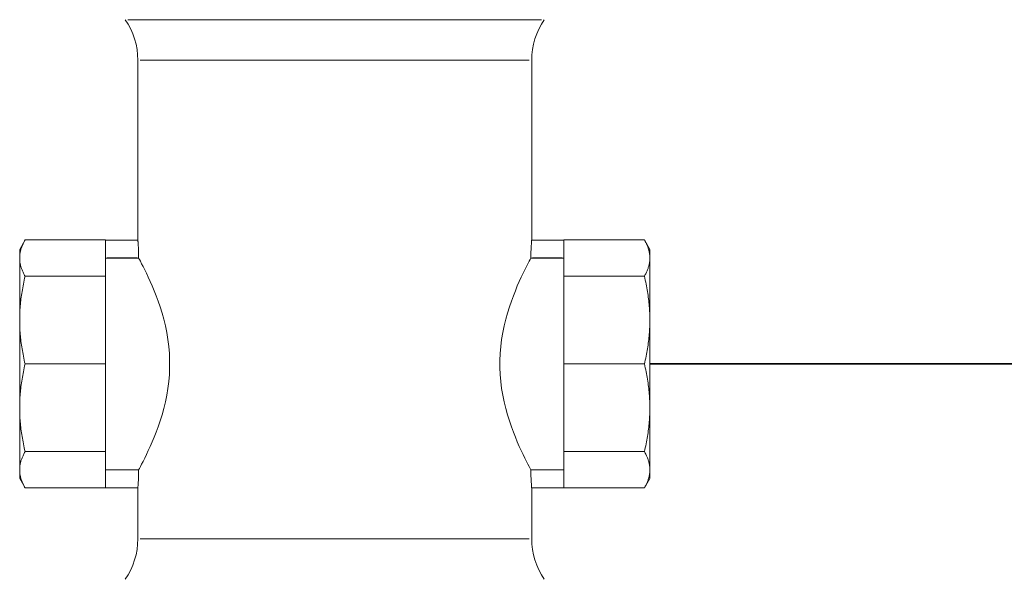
# Model space of a CAD drawing. Header units: millimetres. Extents: x -727 to 69715, y -15705 to 98123.
# Tile 157 of 256: x 38457 to 38594, y -9477 to -9399. Entities that reach past the tile are written whole.
import ezdxf

# ---------------------------------------------------------------- set-up
doc = ezdxf.new("R2010")
doc.units = ezdxf.units.MM
doc.layers.add('UT_SCHÉMA_PŘÍVOD', color=10, linetype='Continuous', lineweight=35)
doc.layers.add('UT_ZARIZENI - ARMATURY', color=6, linetype='Continuous', lineweight=5)

msp = doc.modelspace()

# ---------------------------------------------------------------- linework, layer by layer
at = {"layer": 'UT_SCHÉMA_PŘÍVOD'}
msp.add_line((38544.91, -9446.69), (38878.82, -9446.69), dxfattribs=at)
at = {"layer": 'UT_ZARIZENI - ARMATURY'}
for p, q in [((38472.02, -9398.62), (38529.8, -9398.62)), ((38473.41, -9404.27), (38473.41, -9429.39)), ((38473.75, -9404.27), (38528.07, -9404.27)), ((38528.41, -9404.27), (38528.41, -9429.39)), ((38456.91, -9430.69), (38457.67, -9429.37)), ((38457.49, -9429.71), (38457.43, -9429.82)), ((38457.54, -9429.6), (38457.49, -9429.71)), ((38457.6, -9429.49), (38457.54, -9429.6)), ((38457.67, -9429.37), (38457.6, -9429.49)), ((38457.67, -9429.37), (38468.91, -9429.37)), ((38468.91, -9429.39), (38468.91, -9429.37)), ((38468.91, -9429.39), (38468.91, -9430.09)), ((38468.91, -9429.39), (38473.41, -9429.39)), ((38473.41, -9429.39), (38473.41, -9429.4)), ((38473.41, -9429.4), (38473.41, -9429.41)), ((38473.41, -9429.41), (38473.41, -9429.44)), ((38473.41, -9429.44), (38473.42, -9429.48)), ((38473.42, -9429.48), (38473.42, -9429.52)), ((38473.42, -9429.52), (38473.42, -9429.58)), ((38473.42, -9429.58), (38473.43, -9429.65)), ((38473.43, -9429.65), (38473.44, -9429.73)), ((38473.44, -9429.73), (38473.44, -9429.82)), ((38528.37, -9429.82), (38528.38, -9429.73)), ((38528.38, -9429.73), (38528.39, -9429.65)), ((38528.39, -9429.58), (38528.4, -9429.52)), ((38528.39, -9429.65), (38528.39, -9429.58)), ((38528.4, -9429.44), (38528.41, -9429.41)), ((38528.4, -9429.48), (38528.4, -9429.44)), ((38528.4, -9429.52), (38528.4, -9429.48)), ((38528.41, -9429.39), (38532.91, -9429.39)), ((38528.41, -9429.4), (38528.41, -9429.39)), ((38528.41, -9429.41), (38528.41, -9429.4)), ((38544.15, -9429.37), (38532.91, -9429.37)), ((38532.91, -9429.39), (38532.91, -9429.37)), ((38532.91, -9430.09), (38532.91, -9429.39)), ((38544.91, -9430.69), (38544.15, -9429.37)), ((38544.15, -9429.37), (38544.21, -9429.49)), ((38544.21, -9429.49), (38544.27, -9429.6)), ((38544.27, -9429.6), (38544.33, -9429.71)), ((38544.33, -9429.71), (38544.39, -9429.82)), ((38456.91, -9430.69), (38456.91, -9431.91)), ((38456.99, -9431.09), (38456.97, -9431.2)), ((38457.01, -9430.99), (38456.99, -9431.09)), ((38457.04, -9430.89), (38457.01, -9430.99)), ((38457.06, -9430.78), (38457.04, -9430.89)), ((38457.09, -9430.68), (38457.06, -9430.78)), ((38457.13, -9430.57), (38457.09, -9430.68)), ((38457.16, -9430.47), (38457.13, -9430.57)), ((38457.2, -9430.36), (38457.16, -9430.47)), ((38457.24, -9430.26), (38457.2, -9430.36)), ((38457.28, -9430.15), (38457.24, -9430.26)), ((38457.33, -9430.04), (38457.28, -9430.15)), ((38457.38, -9429.93), (38457.33, -9430.04)), ((38457.43, -9429.82), (38457.38, -9429.93)), ((38468.91, -9434.45), (38468.91, -9430.09)), ((38473.44, -9429.82), (38473.45, -9429.91)), ((38473.45, -9429.91), (38473.46, -9430.02)), ((38473.46, -9430.02), (38473.46, -9430.12)), ((38473.46, -9430.12), (38473.47, -9430.24)), ((38473.47, -9430.24), (38473.48, -9430.36)), ((38473.48, -9430.36), (38473.49, -9430.5)), ((38473.49, -9430.5), (38473.49, -9430.64)), ((38473.49, -9430.64), (38473.5, -9430.78)), ((38473.5, -9430.78), (38473.51, -9430.93)), ((38473.51, -9430.93), (38473.51, -9431.09)), ((38473.51, -9431.09), (38473.51, -9431.25)), ((38528.3, -9431.25), (38528.31, -9431.09)), ((38528.31, -9430.93), (38528.32, -9430.78)), ((38528.31, -9431.09), (38528.31, -9430.93)), ((38528.32, -9430.64), (38528.33, -9430.5)), ((38528.32, -9430.78), (38528.32, -9430.64)), ((38528.33, -9430.5), (38528.34, -9430.36)), ((38528.34, -9430.24), (38528.35, -9430.12)), ((38528.34, -9430.36), (38528.34, -9430.24)), ((38528.35, -9430.12), (38528.36, -9430.02)), ((38528.36, -9430.02), (38528.37, -9429.91)), ((38528.37, -9429.91), (38528.37, -9429.82)), ((38532.91, -9434.45), (38532.91, -9430.09)), ((38544.39, -9429.82), (38544.44, -9429.93)), ((38544.44, -9429.93), (38544.49, -9430.04)), ((38544.49, -9430.04), (38544.53, -9430.15)), ((38544.53, -9430.15), (38544.58, -9430.26)), ((38544.58, -9430.26), (38544.62, -9430.36)), ((38544.62, -9430.36), (38544.66, -9430.47)), ((38544.66, -9430.47), (38544.69, -9430.57)), ((38544.69, -9430.57), (38544.72, -9430.68)), ((38544.72, -9430.68), (38544.75, -9430.78)), ((38544.75, -9430.78), (38544.78, -9430.89)), ((38544.78, -9430.89), (38544.8, -9430.99)), ((38544.8, -9430.99), (38544.83, -9431.09)), ((38544.83, -9431.09), (38544.85, -9431.2)), ((38544.91, -9431.91), (38544.91, -9430.69)), ((38456.92, -9431.6), (38456.91, -9431.71)), ((38456.91, -9431.71), (38456.91, -9431.81)), ((38456.91, -9431.81), (38456.91, -9431.91)), ((38456.91, -9431.91), (38456.91, -9440.57)), ((38456.91, -9431.91), (38456.91, -9432.01)), ((38456.91, -9432.01), (38456.91, -9432.11)), ((38456.91, -9432.11), (38456.92, -9432.21)), ((38456.93, -9431.5), (38456.92, -9431.6)), ((38456.92, -9432.21), (38456.93, -9432.32)), ((38456.94, -9431.4), (38456.93, -9431.5)), ((38456.93, -9432.32), (38456.94, -9432.42)), ((38456.95, -9431.3), (38456.94, -9431.4)), ((38456.94, -9432.42), (38456.95, -9432.52)), ((38456.97, -9431.2), (38456.95, -9431.3)), ((38456.95, -9432.52), (38456.97, -9432.62)), ((38473.52, -9431.9), (38468.91, -9431.9)), ((38473.29, -9431.89), (38469.14, -9431.89)), ((38473.51, -9431.25), (38473.52, -9431.41)), ((38473.52, -9431.41), (38473.52, -9431.57)), ((38473.52, -9431.57), (38473.52, -9431.73)), ((38473.52, -9431.73), (38473.52, -9431.89)), ((38473.52, -9431.89), (38473.52, -9431.9)), ((38473.52, -9431.9), (38473.63, -9432.1)), ((38473.63, -9432.1), (38473.77, -9432.36)), ((38473.77, -9432.36), (38473.94, -9432.69)), ((38527.88, -9432.69), (38528.05, -9432.36)), ((38528.05, -9432.36), (38528.19, -9432.1)), ((38528.19, -9432.1), (38528.29, -9431.9)), ((38528.29, -9431.73), (38528.3, -9431.57)), ((38528.29, -9431.89), (38528.29, -9431.73)), ((38528.29, -9431.9), (38528.29, -9431.89)), ((38532.91, -9431.9), (38528.29, -9431.9)), ((38528.3, -9431.41), (38528.3, -9431.25)), ((38528.3, -9431.57), (38528.3, -9431.41)), ((38532.68, -9431.89), (38528.52, -9431.89)), ((38544.85, -9431.2), (38544.86, -9431.3)), ((38544.86, -9432.52), (38544.85, -9432.62)), ((38544.86, -9431.3), (38544.88, -9431.4)), ((38544.88, -9432.42), (38544.86, -9432.52)), ((38544.88, -9431.4), (38544.89, -9431.5)), ((38544.89, -9432.32), (38544.88, -9432.42)), ((38544.89, -9431.5), (38544.9, -9431.6)), ((38544.9, -9432.21), (38544.89, -9432.32)), ((38544.9, -9431.6), (38544.9, -9431.71)), ((38544.9, -9431.71), (38544.91, -9431.81)), ((38544.91, -9432.01), (38544.9, -9432.11)), ((38544.9, -9432.11), (38544.9, -9432.21)), ((38544.91, -9431.81), (38544.91, -9431.91)), ((38544.91, -9440.57), (38544.91, -9431.91)), ((38544.91, -9431.91), (38544.91, -9432.01)), ((38456.97, -9432.62), (38456.99, -9432.72)), ((38456.99, -9432.72), (38457.01, -9432.83)), ((38457.01, -9432.83), (38457.04, -9432.93)), ((38457.04, -9432.93), (38457.06, -9433.04)), ((38457.06, -9433.04), (38457.09, -9433.14)), ((38457.09, -9433.14), (38457.13, -9433.24)), ((38457.13, -9433.24), (38457.16, -9433.35)), ((38457.16, -9433.35), (38457.2, -9433.46)), ((38457.2, -9433.46), (38457.24, -9433.56)), ((38457.24, -9433.56), (38457.28, -9433.67)), ((38457.28, -9433.67), (38457.33, -9433.78)), ((38457.33, -9433.78), (38457.38, -9433.89)), ((38457.38, -9433.89), (38457.43, -9434)), ((38473.94, -9432.69), (38474.14, -9433.08)), ((38474.14, -9433.08), (38474.37, -9433.53)), ((38474.37, -9433.53), (38474.61, -9434.03)), ((38527.2, -9434.03), (38527.45, -9433.53)), ((38527.45, -9433.53), (38527.67, -9433.08)), ((38527.67, -9433.08), (38527.88, -9432.69)), ((38544.44, -9433.89), (38544.39, -9434)), ((38544.49, -9433.78), (38544.44, -9433.89)), ((38544.53, -9433.67), (38544.49, -9433.78)), ((38544.58, -9433.56), (38544.53, -9433.67)), ((38544.62, -9433.46), (38544.58, -9433.56)), ((38544.66, -9433.35), (38544.62, -9433.46)), ((38544.69, -9433.24), (38544.66, -9433.35)), ((38544.72, -9433.14), (38544.69, -9433.24)), ((38544.75, -9433.04), (38544.72, -9433.14)), ((38544.78, -9432.93), (38544.75, -9433.04)), ((38544.8, -9432.83), (38544.78, -9432.93)), ((38544.83, -9432.72), (38544.8, -9432.83)), ((38544.85, -9432.62), (38544.83, -9432.72)), ((38457.43, -9434), (38457.49, -9434.11)), ((38457.49, -9435.26), (38457.43, -9435.53)), ((38457.49, -9434.11), (38457.54, -9434.22)), ((38457.54, -9434.99), (38457.49, -9435.26)), ((38457.54, -9434.22), (38457.6, -9434.33)), ((38457.6, -9434.72), (38457.54, -9434.99)), ((38457.6, -9434.33), (38457.67, -9434.45)), ((38457.67, -9434.45), (38457.6, -9434.72)), ((38457.67, -9434.45), (38468.91, -9434.45)), ((38468.91, -9446.69), (38468.91, -9434.45)), ((38474.61, -9434.03), (38474.87, -9434.58)), ((38474.87, -9434.58), (38475.14, -9435.17)), ((38475.14, -9435.17), (38475.41, -9435.8)), ((38526.4, -9435.8), (38526.68, -9435.17)), ((38526.68, -9435.17), (38526.94, -9434.58)), ((38526.94, -9434.58), (38527.2, -9434.03)), ((38544.15, -9434.45), (38532.91, -9434.45)), ((38532.91, -9446.69), (38532.91, -9434.45)), ((38544.21, -9434.33), (38544.15, -9434.45)), ((38544.21, -9434.72), (38544.15, -9434.45)), ((38544.27, -9434.22), (38544.21, -9434.33)), ((38544.27, -9434.99), (38544.21, -9434.72)), ((38544.33, -9434.11), (38544.27, -9434.22)), ((38544.33, -9435.26), (38544.27, -9434.99)), ((38544.39, -9434), (38544.33, -9434.11)), ((38544.39, -9435.53), (38544.33, -9435.26)), ((38457.24, -9436.58), (38457.2, -9436.84)), ((38457.28, -9436.32), (38457.24, -9436.58)), ((38457.33, -9436.06), (38457.28, -9436.32)), ((38457.38, -9435.79), (38457.33, -9436.06)), ((38457.43, -9435.53), (38457.38, -9435.79)), ((38475.41, -9435.8), (38475.69, -9436.46)), ((38475.69, -9436.46), (38475.97, -9437.17)), ((38525.85, -9437.17), (38526.13, -9436.46)), ((38526.13, -9436.46), (38526.4, -9435.8)), ((38544.44, -9435.79), (38544.39, -9435.53)), ((38544.49, -9436.06), (38544.44, -9435.79)), ((38544.53, -9436.32), (38544.49, -9436.06)), ((38544.58, -9436.58), (38544.53, -9436.32)), ((38544.62, -9436.84), (38544.58, -9436.58)), ((38457.06, -9437.85), (38457.04, -9438.1)), ((38457.09, -9437.6), (38457.06, -9437.85)), ((38457.13, -9437.35), (38457.09, -9437.6)), ((38457.16, -9437.09), (38457.13, -9437.35)), ((38457.2, -9436.84), (38457.16, -9437.09)), ((38475.97, -9437.17), (38476.25, -9437.93)), ((38476.25, -9437.93), (38476.52, -9438.73)), ((38525.29, -9438.73), (38525.57, -9437.93)), ((38525.57, -9437.93), (38525.85, -9437.17)), ((38544.66, -9437.09), (38544.62, -9436.84)), ((38544.69, -9437.35), (38544.66, -9437.09)), ((38544.72, -9437.6), (38544.69, -9437.35)), ((38544.75, -9437.85), (38544.72, -9437.6)), ((38544.78, -9438.1), (38544.75, -9437.85)), ((38456.94, -9439.34), (38456.93, -9439.59)), ((38456.95, -9439.09), (38456.94, -9439.34)), ((38456.97, -9438.85), (38456.95, -9439.09)), ((38456.99, -9438.6), (38456.97, -9438.85)), ((38457.01, -9438.35), (38456.99, -9438.6)), ((38457.04, -9438.1), (38457.01, -9438.35)), ((38476.52, -9438.73), (38476.79, -9439.58)), ((38525.03, -9439.58), (38525.29, -9438.73)), ((38544.8, -9438.35), (38544.78, -9438.1)), ((38544.83, -9438.6), (38544.8, -9438.35)), ((38544.85, -9438.85), (38544.83, -9438.6)), ((38544.86, -9439.09), (38544.85, -9438.85)), ((38544.88, -9439.34), (38544.86, -9439.09)), ((38544.89, -9439.59), (38544.88, -9439.34)), ((38456.92, -9439.83), (38456.91, -9440.08)), ((38456.91, -9440.08), (38456.91, -9440.32)), ((38456.91, -9440.32), (38456.91, -9440.57)), ((38456.91, -9440.57), (38456.91, -9452.81)), ((38456.91, -9440.57), (38456.91, -9440.81)), ((38456.93, -9439.59), (38456.92, -9439.83)), ((38476.79, -9439.58), (38477.03, -9440.46)), ((38477.03, -9440.46), (38477.26, -9441.38)), ((38524.56, -9441.38), (38524.78, -9440.46)), ((38524.78, -9440.46), (38525.03, -9439.58)), ((38544.9, -9439.83), (38544.89, -9439.59)), ((38544.9, -9440.08), (38544.9, -9439.83)), ((38544.91, -9440.32), (38544.9, -9440.08)), ((38544.91, -9440.57), (38544.91, -9440.32)), ((38544.91, -9452.81), (38544.91, -9440.57)), ((38544.91, -9440.57), (38544.91, -9440.81)), ((38456.91, -9440.81), (38456.91, -9441.06)), ((38456.91, -9441.06), (38456.92, -9441.3)), ((38456.92, -9441.3), (38456.93, -9441.55)), ((38456.93, -9441.55), (38456.94, -9441.8)), ((38456.94, -9441.8), (38456.95, -9442.04)), ((38456.95, -9442.04), (38456.97, -9442.29)), ((38477.26, -9441.38), (38477.45, -9442.32)), ((38524.37, -9442.32), (38524.56, -9441.38)), ((38544.86, -9442.04), (38544.85, -9442.29)), ((38544.88, -9441.8), (38544.86, -9442.04)), ((38544.89, -9441.55), (38544.88, -9441.8)), ((38544.9, -9441.3), (38544.89, -9441.55)), ((38544.91, -9440.81), (38544.9, -9441.06)), ((38544.9, -9441.06), (38544.9, -9441.3)), ((38456.97, -9442.29), (38456.99, -9442.54)), ((38456.99, -9442.54), (38457.01, -9442.79)), ((38457.01, -9442.79), (38457.04, -9443.04)), ((38457.04, -9443.04), (38457.06, -9443.29)), ((38457.06, -9443.29), (38457.09, -9443.54)), ((38477.45, -9442.32), (38477.61, -9443.28)), ((38477.61, -9443.28), (38477.73, -9444.26)), ((38524.09, -9444.26), (38524.21, -9443.28)), ((38524.21, -9443.28), (38524.37, -9442.32)), ((38544.75, -9443.29), (38544.72, -9443.54)), ((38544.78, -9443.04), (38544.75, -9443.29)), ((38544.8, -9442.79), (38544.78, -9443.04)), ((38544.83, -9442.54), (38544.8, -9442.79)), ((38544.85, -9442.29), (38544.83, -9442.54)), ((38457.09, -9443.54), (38457.13, -9443.79)), ((38457.13, -9443.79), (38457.16, -9444.05)), ((38457.16, -9444.05), (38457.2, -9444.3)), ((38457.2, -9444.3), (38457.24, -9444.56)), ((38457.24, -9444.56), (38457.28, -9444.82)), ((38457.28, -9444.82), (38457.33, -9445.08)), ((38477.73, -9444.26), (38477.81, -9445.23)), ((38524, -9445.23), (38524.09, -9444.26)), ((38544.53, -9444.82), (38544.49, -9445.08)), ((38544.58, -9444.56), (38544.53, -9444.82)), ((38544.62, -9444.3), (38544.58, -9444.56)), ((38544.66, -9444.05), (38544.62, -9444.3)), ((38544.69, -9443.79), (38544.66, -9444.05)), ((38544.72, -9443.54), (38544.69, -9443.79)), ((38457.33, -9445.08), (38457.38, -9445.34)), ((38457.38, -9445.34), (38457.43, -9445.61)), ((38457.43, -9445.61), (38457.49, -9445.87)), ((38457.49, -9445.87), (38457.54, -9446.14)), ((38457.54, -9446.14), (38457.6, -9446.42)), ((38477.81, -9445.23), (38477.85, -9446.21)), ((38477.85, -9446.21), (38477.85, -9447.17)), ((38523.96, -9446.21), (38524, -9445.23)), ((38523.96, -9447.17), (38523.96, -9446.21)), ((38544.27, -9446.14), (38544.21, -9446.42)), ((38544.33, -9445.87), (38544.27, -9446.14)), ((38544.39, -9445.61), (38544.33, -9445.87)), ((38544.44, -9445.34), (38544.39, -9445.61)), ((38544.49, -9445.08), (38544.44, -9445.34)), ((38457.43, -9447.78), (38457.49, -9447.51)), ((38457.49, -9447.51), (38457.54, -9447.24)), ((38457.54, -9447.24), (38457.6, -9446.97)), ((38457.6, -9446.42), (38457.67, -9446.69)), ((38457.6, -9446.97), (38457.67, -9446.69)), ((38457.67, -9446.69), (38468.91, -9446.69)), ((38468.91, -9458.94), (38468.91, -9446.69)), ((38477.85, -9447.17), (38477.81, -9448.15)), ((38524, -9448.15), (38523.96, -9447.17)), ((38544.15, -9446.69), (38532.91, -9446.69)), ((38532.91, -9458.94), (38532.91, -9446.69)), ((38544.21, -9446.42), (38544.15, -9446.69)), ((38544.15, -9446.69), (38544.21, -9446.97)), ((38544.21, -9446.97), (38544.27, -9447.24)), ((38544.27, -9447.24), (38544.33, -9447.51)), ((38544.33, -9447.51), (38544.39, -9447.78)), ((38457.2, -9449.08), (38457.24, -9448.82)), ((38457.24, -9448.82), (38457.28, -9448.56)), ((38457.28, -9448.56), (38457.33, -9448.3)), ((38457.33, -9448.3), (38457.38, -9448.04)), ((38457.38, -9448.04), (38457.43, -9447.78)), ((38477.81, -9448.15), (38477.73, -9449.13)), ((38524.09, -9449.13), (38524, -9448.15)), ((38544.39, -9447.78), (38544.44, -9448.04)), ((38544.44, -9448.04), (38544.49, -9448.3)), ((38544.49, -9448.3), (38544.53, -9448.56)), ((38544.53, -9448.56), (38544.58, -9448.82)), ((38544.58, -9448.82), (38544.62, -9449.08)), ((38457.01, -9450.6), (38457.04, -9450.35)), ((38457.04, -9450.35), (38457.06, -9450.1)), ((38457.06, -9450.1), (38457.09, -9449.84)), ((38457.09, -9449.84), (38457.13, -9449.59)), ((38457.13, -9449.59), (38457.16, -9449.34)), ((38457.16, -9449.34), (38457.2, -9449.08)), ((38477.61, -9450.1), (38477.45, -9451.06)), ((38477.73, -9449.13), (38477.61, -9450.1)), ((38524.21, -9450.1), (38524.09, -9449.13)), ((38524.37, -9451.06), (38524.21, -9450.1)), ((38544.62, -9449.08), (38544.66, -9449.34)), ((38544.66, -9449.34), (38544.69, -9449.59)), ((38544.69, -9449.59), (38544.72, -9449.84)), ((38544.72, -9449.84), (38544.75, -9450.1)), ((38544.75, -9450.1), (38544.78, -9450.35)), ((38544.78, -9450.35), (38544.8, -9450.6)), ((38456.93, -9451.83), (38456.94, -9451.59)), ((38456.94, -9451.59), (38456.95, -9451.34)), ((38456.95, -9451.34), (38456.97, -9451.09)), ((38456.97, -9451.09), (38456.99, -9450.85)), ((38456.99, -9450.85), (38457.01, -9450.6)), ((38477.45, -9451.06), (38477.26, -9452)), ((38524.56, -9452), (38524.37, -9451.06)), ((38544.8, -9450.6), (38544.83, -9450.85)), ((38544.83, -9450.85), (38544.85, -9451.09)), ((38544.85, -9451.09), (38544.86, -9451.34)), ((38544.86, -9451.34), (38544.88, -9451.59)), ((38544.88, -9451.59), (38544.89, -9451.83)), ((38456.91, -9452.32), (38456.92, -9452.08)), ((38456.91, -9452.57), (38456.91, -9452.32)), ((38456.91, -9452.81), (38456.91, -9452.57)), ((38456.91, -9452.81), (38456.91, -9461.47)), ((38456.91, -9453.06), (38456.91, -9452.81)), ((38456.91, -9453.3), (38456.91, -9453.06)), ((38456.92, -9452.08), (38456.93, -9451.83)), ((38477.03, -9452.92), (38476.79, -9453.8)), ((38477.26, -9452), (38477.03, -9452.92)), ((38524.78, -9452.92), (38524.56, -9452)), ((38525.03, -9453.8), (38524.78, -9452.92)), ((38544.89, -9451.83), (38544.9, -9452.08)), ((38544.9, -9452.08), (38544.9, -9452.32)), ((38544.9, -9452.32), (38544.91, -9452.57)), ((38544.91, -9453.06), (38544.9, -9453.3)), ((38544.91, -9452.57), (38544.91, -9452.81)), ((38544.91, -9461.47), (38544.91, -9452.81)), ((38544.91, -9452.81), (38544.91, -9453.06)), ((38456.92, -9453.55), (38456.91, -9453.3)), ((38456.93, -9453.8), (38456.92, -9453.55)), ((38456.94, -9454.04), (38456.93, -9453.8)), ((38456.95, -9454.29), (38456.94, -9454.04)), ((38456.97, -9454.54), (38456.95, -9454.29)), ((38476.79, -9453.8), (38476.52, -9454.65)), ((38525.29, -9454.65), (38525.03, -9453.8)), ((38544.86, -9454.29), (38544.85, -9454.54)), ((38544.88, -9454.04), (38544.86, -9454.29)), ((38544.89, -9453.8), (38544.88, -9454.04)), ((38544.9, -9453.55), (38544.89, -9453.8)), ((38544.9, -9453.3), (38544.9, -9453.55)), ((38456.99, -9454.78), (38456.97, -9454.54)), ((38457.01, -9455.03), (38456.99, -9454.78)), ((38457.04, -9455.28), (38457.01, -9455.03)), ((38457.06, -9455.53), (38457.04, -9455.28)), ((38457.09, -9455.78), (38457.06, -9455.53)), ((38457.13, -9456.04), (38457.09, -9455.78)), ((38476.25, -9455.46), (38475.97, -9456.22)), ((38476.52, -9454.65), (38476.25, -9455.46)), ((38525.57, -9455.46), (38525.29, -9454.65)), ((38525.85, -9456.22), (38525.57, -9455.46)), ((38544.72, -9455.78), (38544.69, -9456.04)), ((38544.75, -9455.53), (38544.72, -9455.78)), ((38544.78, -9455.28), (38544.75, -9455.53)), ((38544.8, -9455.03), (38544.78, -9455.28)), ((38544.83, -9454.78), (38544.8, -9455.03)), ((38544.85, -9454.54), (38544.83, -9454.78)), ((38457.16, -9456.29), (38457.13, -9456.04)), ((38457.2, -9456.55), (38457.16, -9456.29)), ((38457.24, -9456.8), (38457.2, -9456.55)), ((38457.28, -9457.06), (38457.24, -9456.8)), ((38457.33, -9457.33), (38457.28, -9457.06)), ((38475.69, -9456.93), (38475.41, -9457.59)), ((38475.97, -9456.22), (38475.69, -9456.93)), ((38526.13, -9456.93), (38525.85, -9456.22)), ((38526.4, -9457.59), (38526.13, -9456.93)), ((38544.53, -9457.06), (38544.49, -9457.33)), ((38544.58, -9456.8), (38544.53, -9457.06)), ((38544.62, -9456.55), (38544.58, -9456.8)), ((38544.66, -9456.29), (38544.62, -9456.55)), ((38544.69, -9456.04), (38544.66, -9456.29)), ((38457.38, -9457.59), (38457.33, -9457.33)), ((38457.43, -9457.85), (38457.38, -9457.59)), ((38457.49, -9458.12), (38457.43, -9457.85)), ((38457.54, -9458.39), (38457.49, -9458.12)), ((38457.6, -9458.66), (38457.54, -9458.39)), ((38475.14, -9458.21), (38474.87, -9458.8)), ((38475.41, -9457.59), (38475.14, -9458.21)), ((38526.68, -9458.21), (38526.4, -9457.59)), ((38526.94, -9458.8), (38526.68, -9458.21)), ((38544.27, -9458.39), (38544.21, -9458.66)), ((38544.33, -9458.12), (38544.27, -9458.39)), ((38544.39, -9457.85), (38544.33, -9458.12)), ((38544.44, -9457.59), (38544.39, -9457.85)), ((38544.49, -9457.33), (38544.44, -9457.59)), ((38457.2, -9459.93), (38457.16, -9460.03)), ((38457.24, -9459.82), (38457.2, -9459.93)), ((38457.28, -9459.71), (38457.24, -9459.82)), ((38457.33, -9459.6), (38457.28, -9459.71)), ((38457.38, -9459.5), (38457.33, -9459.6)), ((38457.43, -9459.39), (38457.38, -9459.5)), ((38457.49, -9459.28), (38457.43, -9459.39)), ((38457.54, -9459.16), (38457.49, -9459.28)), ((38457.6, -9459.05), (38457.54, -9459.16)), ((38457.67, -9458.94), (38457.6, -9458.66)), ((38457.67, -9458.94), (38457.6, -9459.05)), ((38457.67, -9458.94), (38468.91, -9458.94)), ((38468.91, -9463.29), (38468.91, -9458.94)), ((38474.37, -9459.85), (38474.14, -9460.3)), ((38474.61, -9459.35), (38474.37, -9459.85)), ((38474.87, -9458.8), (38474.61, -9459.35)), ((38527.2, -9459.35), (38526.94, -9458.8)), ((38527.45, -9459.85), (38527.2, -9459.35)), ((38527.67, -9460.3), (38527.45, -9459.85)), ((38544.15, -9458.94), (38532.91, -9458.94)), ((38532.91, -9463.29), (38532.91, -9458.94)), ((38544.21, -9458.66), (38544.15, -9458.94)), ((38544.15, -9458.94), (38544.21, -9459.05)), ((38544.21, -9459.05), (38544.27, -9459.16)), ((38544.27, -9459.16), (38544.33, -9459.28)), ((38544.33, -9459.28), (38544.39, -9459.39)), ((38544.39, -9459.39), (38544.44, -9459.5)), ((38544.44, -9459.5), (38544.49, -9459.6)), ((38544.49, -9459.6), (38544.53, -9459.71)), ((38544.53, -9459.71), (38544.58, -9459.82)), ((38544.58, -9459.82), (38544.62, -9459.93)), ((38544.62, -9459.93), (38544.66, -9460.03)), ((38456.92, -9461.17), (38456.91, -9461.27)), ((38456.91, -9461.27), (38456.91, -9461.37)), ((38456.91, -9461.37), (38456.91, -9461.47)), ((38456.93, -9461.07), (38456.92, -9461.17)), ((38456.94, -9460.97), (38456.93, -9461.07)), ((38456.95, -9460.86), (38456.94, -9460.97)), ((38456.97, -9460.76), (38456.95, -9460.86)), ((38456.99, -9460.66), (38456.97, -9460.76)), ((38457.01, -9460.55), (38456.99, -9460.66)), ((38457.04, -9460.45), (38457.01, -9460.55)), ((38457.06, -9460.35), (38457.04, -9460.45)), ((38457.09, -9460.24), (38457.06, -9460.35)), ((38457.13, -9460.14), (38457.09, -9460.24)), ((38457.16, -9460.03), (38457.13, -9460.14)), ((38473.63, -9461.28), (38473.52, -9461.48)), ((38473.77, -9461.02), (38473.63, -9461.28)), ((38473.94, -9460.69), (38473.77, -9461.02)), ((38474.14, -9460.3), (38473.94, -9460.69)), ((38527.88, -9460.69), (38527.67, -9460.3)), ((38528.05, -9461.02), (38527.88, -9460.69)), ((38528.19, -9461.28), (38528.05, -9461.02)), ((38528.29, -9461.48), (38528.19, -9461.28)), ((38544.66, -9460.03), (38544.69, -9460.14)), ((38544.69, -9460.14), (38544.72, -9460.24)), ((38544.72, -9460.24), (38544.75, -9460.35)), ((38544.75, -9460.35), (38544.78, -9460.45)), ((38544.78, -9460.45), (38544.8, -9460.55)), ((38544.8, -9460.55), (38544.83, -9460.66)), ((38544.83, -9460.66), (38544.85, -9460.76)), ((38544.85, -9460.76), (38544.86, -9460.86)), ((38544.86, -9460.86), (38544.88, -9460.97)), ((38544.88, -9460.97), (38544.89, -9461.07)), ((38544.89, -9461.07), (38544.9, -9461.17)), ((38544.9, -9461.17), (38544.9, -9461.27)), ((38544.9, -9461.27), (38544.91, -9461.37)), ((38544.91, -9461.37), (38544.91, -9461.47)), ((38456.91, -9461.47), (38456.91, -9462.69)), ((38456.91, -9461.47), (38456.91, -9461.57)), ((38456.91, -9461.57), (38456.91, -9461.68)), ((38456.91, -9461.68), (38456.92, -9461.78)), ((38456.91, -9462.69), (38457.67, -9464.01)), ((38456.92, -9461.78), (38456.93, -9461.88)), ((38456.93, -9461.88), (38456.94, -9461.98)), ((38456.94, -9461.98), (38456.95, -9462.08)), ((38456.95, -9462.08), (38456.97, -9462.19)), ((38456.97, -9462.19), (38456.99, -9462.29)), ((38456.99, -9462.29), (38457.01, -9462.39)), ((38457.01, -9462.39), (38457.04, -9462.5)), ((38457.04, -9462.5), (38457.06, -9462.6)), ((38457.06, -9462.6), (38457.09, -9462.7)), ((38457.09, -9462.7), (38457.13, -9462.81)), ((38468.91, -9461.48), (38473.52, -9461.48)), ((38469.14, -9461.49), (38473.29, -9461.49)), ((38473.5, -9462.6), (38473.49, -9462.75)), ((38473.49, -9462.75), (38473.49, -9462.89)), ((38473.51, -9462.45), (38473.5, -9462.6)), ((38473.52, -9461.97), (38473.51, -9462.13)), ((38473.51, -9462.13), (38473.51, -9462.29)), ((38473.51, -9462.29), (38473.51, -9462.45)), ((38473.52, -9461.48), (38473.52, -9461.49)), ((38473.52, -9461.49), (38473.52, -9461.65)), ((38473.52, -9461.65), (38473.52, -9461.81)), ((38473.52, -9461.81), (38473.52, -9461.97)), ((38528.29, -9461.48), (38532.91, -9461.48)), ((38528.29, -9461.49), (38528.29, -9461.48)), ((38528.29, -9461.65), (38528.29, -9461.49)), ((38528.3, -9461.81), (38528.29, -9461.65)), ((38528.3, -9461.97), (38528.3, -9461.81)), ((38528.3, -9462.13), (38528.3, -9461.97)), ((38528.31, -9462.29), (38528.3, -9462.13)), ((38528.31, -9462.45), (38528.31, -9462.29)), ((38528.32, -9462.6), (38528.31, -9462.45)), ((38528.32, -9462.75), (38528.32, -9462.6)), ((38528.33, -9462.89), (38528.32, -9462.75)), ((38528.52, -9461.49), (38532.68, -9461.49)), ((38544.91, -9462.69), (38544.15, -9464.01)), ((38544.72, -9462.7), (38544.69, -9462.81)), ((38544.75, -9462.6), (38544.72, -9462.7)), ((38544.78, -9462.5), (38544.75, -9462.6)), ((38544.8, -9462.39), (38544.78, -9462.5)), ((38544.83, -9462.29), (38544.8, -9462.39)), ((38544.85, -9462.19), (38544.83, -9462.29)), ((38544.86, -9462.08), (38544.85, -9462.19)), ((38544.88, -9461.98), (38544.86, -9462.08)), ((38544.89, -9461.88), (38544.88, -9461.98)), ((38544.9, -9461.78), (38544.89, -9461.88)), ((38544.91, -9461.57), (38544.9, -9461.68)), ((38544.9, -9461.68), (38544.9, -9461.78)), ((38544.91, -9462.69), (38544.91, -9461.47)), ((38544.91, -9461.47), (38544.91, -9461.57)), ((38457.13, -9462.81), (38457.16, -9462.91)), ((38457.16, -9462.91), (38457.2, -9463.02)), ((38457.2, -9463.02), (38457.24, -9463.13)), ((38457.24, -9463.13), (38457.28, -9463.23)), ((38457.28, -9463.23), (38457.33, -9463.34)), ((38457.33, -9463.34), (38457.38, -9463.45)), ((38457.38, -9463.45), (38457.43, -9463.56)), ((38457.43, -9463.56), (38457.49, -9463.67)), ((38457.49, -9463.67), (38457.54, -9463.78)), ((38457.54, -9463.78), (38457.6, -9463.9)), ((38457.6, -9463.9), (38457.67, -9464.01)), ((38457.67, -9464.01), (38468.91, -9464.01)), ((38468.91, -9463.29), (38468.91, -9463.99)), ((38468.91, -9464.01), (38468.91, -9463.99)), ((38473.41, -9463.99), (38468.91, -9463.99)), ((38473.42, -9463.91), (38473.41, -9463.94)), ((38473.41, -9463.94), (38473.41, -9463.97)), ((38473.41, -9463.97), (38473.41, -9463.99)), ((38473.41, -9463.99), (38473.41, -9471.11)), ((38473.41, -9463.99), (38473.41, -9463.99)), ((38473.43, -9463.73), (38473.42, -9463.8)), ((38473.42, -9463.8), (38473.42, -9463.86)), ((38473.42, -9463.86), (38473.42, -9463.91)), ((38473.44, -9463.65), (38473.43, -9463.73)), ((38473.45, -9463.47), (38473.44, -9463.57)), ((38473.44, -9463.57), (38473.44, -9463.65)), ((38473.46, -9463.37), (38473.45, -9463.47)), ((38473.47, -9463.14), (38473.46, -9463.26)), ((38473.46, -9463.26), (38473.46, -9463.37)), ((38473.48, -9463.02), (38473.47, -9463.14)), ((38473.49, -9462.89), (38473.48, -9463.02)), ((38528.34, -9463.02), (38528.33, -9462.89)), ((38528.34, -9463.14), (38528.34, -9463.02)), ((38528.35, -9463.26), (38528.34, -9463.14)), ((38528.36, -9463.37), (38528.35, -9463.26)), ((38528.37, -9463.47), (38528.36, -9463.37)), ((38528.37, -9463.57), (38528.37, -9463.47)), ((38528.38, -9463.65), (38528.37, -9463.57)), ((38528.39, -9463.73), (38528.38, -9463.65)), ((38528.39, -9463.8), (38528.39, -9463.73)), ((38528.4, -9463.86), (38528.39, -9463.8)), ((38528.4, -9463.91), (38528.4, -9463.86)), ((38528.4, -9463.94), (38528.4, -9463.91)), ((38528.41, -9463.97), (38528.4, -9463.94)), ((38528.41, -9463.99), (38528.41, -9463.97)), ((38532.91, -9463.99), (38528.41, -9463.99)), ((38528.41, -9463.99), (38528.41, -9471.11)), ((38528.41, -9463.99), (38528.41, -9463.99)), ((38532.91, -9463.99), (38532.91, -9463.29)), ((38532.91, -9464.01), (38532.91, -9463.99)), ((38544.15, -9464.01), (38532.91, -9464.01)), ((38544.21, -9463.9), (38544.15, -9464.01)), ((38544.27, -9463.78), (38544.21, -9463.9)), ((38544.33, -9463.67), (38544.27, -9463.78)), ((38544.39, -9463.56), (38544.33, -9463.67)), ((38544.44, -9463.45), (38544.39, -9463.56)), ((38544.49, -9463.34), (38544.44, -9463.45)), ((38544.53, -9463.23), (38544.49, -9463.34)), ((38544.58, -9463.13), (38544.53, -9463.23)), ((38544.62, -9463.02), (38544.58, -9463.13)), ((38544.66, -9462.91), (38544.62, -9463.02)), ((38544.69, -9462.81), (38544.66, -9462.91)), ((38528.07, -9471.11), (38473.75, -9471.11))]:
    msp.add_line(p, q, dxfattribs=at)
for centre, start, end in [((38463.41, -9404.27), 0, 34.4115), ((38538.41, -9404.27), 145.5885, 180), ((38463.41, -9471.11), 325.5885, 0), ((38538.41, -9471.11), 180, 214.4115)]:
    msp.add_arc(centre, 10, start, end, dxfattribs=at)

doc.saveas('drawing.dxf')
